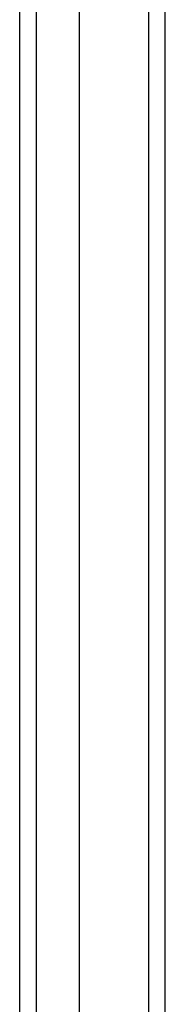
# Model space of a CAD drawing. Header units: inches. Extents: x 11 to 197, y 14 to 125.
# Tile 45 of 82: x 112.062 to 112.928, y 74.654 to 80.524. Entities that reach past the tile are written whole.
import ezdxf

# ---------------------------------------------------------------- set-up
doc = ezdxf.new("R2010")
doc.units = ezdxf.units.IN
doc.header["$MEASUREMENT"] = 0
doc.layers.add('Visible Edges(ANSI)', color=7, linetype='Continuous', lineweight=25)
doc.layers.add('Visible Tangent Edges(ANSI)', color=7, linetype='Continuous', lineweight=25)

msp = doc.modelspace()

# ---------------------------------------------------------------- linework, layer by layer
at = {"layer": 'Visible Edges(ANSI)'}
for p, q in [((112.9279, 49.2376), (112.9279, 91.0396)), ((112.4161, 90.4299), (112.4161, 49.8472)), ((112.0617, 50.0357), (112.0617, 90.2414))]:
    msp.add_line(p, q, dxfattribs=at)
at = {"layer": 'Visible Tangent Edges(ANSI)'}
for p, q in [((112.8289, 91.0396), (112.8289, 49.2376)), ((112.1607, 49.9057), (112.1607, 90.3714))]:
    msp.add_line(p, q, dxfattribs=at)

doc.saveas('drawing.dxf')
